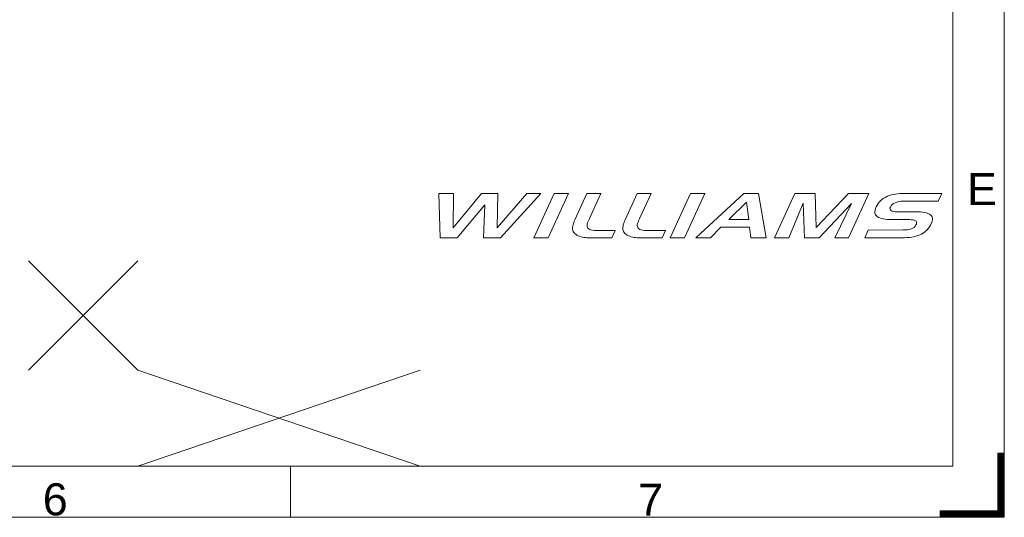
# Model space of a CAD drawing. Header units: millimetres. Extents: x -8 to 594, y 0 to 420.
# Tile 183 of 249: x 441 to 594, y 0 to 78. Entities that reach past the tile are written whole.
import ezdxf

# ---------------------------------------------------------------- set-up
doc = ezdxf.new("R2010")
doc.units = ezdxf.units.MM
doc.layers.add('1', color=7, linetype='Continuous', true_color=0xffffff)
doc.layers.add('256', color=7, linetype='Continuous', true_color=0xffffff)
doc.styles.add('Arial', font='txt')

# ---------------------------------------------------------------- blocks, each defined once
blk = doc.blocks.new('HATCH5')
at = {"color": 163, "lineweight": 13}
for p, q in [((593, 9.98988), (594, 9.98988)), ((593, 9.94755), (594, 9.94755)), ((593, 9.90522), (594, 9.90522)), ((593, 9.86289), (594, 9.86289)), ((593, 9.82056), (594, 9.82056)), ((593, 9.77823), (594, 9.77823)), ((593, 9.7359), (594, 9.7359)), ((593, 9.69357), (594, 9.69357)), ((593, 9.65124), (594, 9.65124)), ((593, 9.60891), (594, 9.60891)), ((593, 9.56658), (594, 9.56658)), ((593, 9.52425), (594, 9.52425)), ((593, 9.48192), (594, 9.48192)), ((593, 9.43959), (594, 9.43959)), ((593, 9.39726), (594, 9.39726)), ((593, 9.35493), (594, 9.35493)), ((593, 9.3126), (594, 9.3126)), ((593, 9.27027), (594, 9.27027)), ((593, 9.22794), (594, 9.22794)), ((593, 9.18561), (594, 9.18561)), ((593, 9.14328), (594, 9.14328)), ((593, 9.10095), (594, 9.10095)), ((593, 9.05862), (594, 9.05862)), ((593, 9.01629), (594, 9.01629)), ((593, 8.97396), (594, 8.97396)), ((593, 8.93163), (594, 8.93163)), ((593, 8.8893), (594, 8.8893)), ((593, 8.84697), (594, 8.84697)), ((593, 8.80464), (594, 8.80464)), ((593, 8.76231), (594, 8.76231)), ((593, 8.71998), (594, 8.71998)), ((593, 8.67765), (594, 8.67765)), ((593, 8.63532), (594, 8.63532)), ((593, 8.59299), (594, 8.59299)), ((593, 8.55066), (594, 8.55066)), ((593, 8.50833), (594, 8.50833)), ((593, 8.466), (594, 8.466)), ((593, 8.42367), (594, 8.42367)), ((593, 8.38134), (594, 8.38134)), ((593, 8.33901), (594, 8.33901)), ((593, 8.29668), (594, 8.29668)), ((593, 8.25435), (594, 8.25435)), ((593, 8.21202), (594, 8.21202)), ((593, 8.16969), (594, 8.16969)), ((593, 8.12736), (594, 8.12736)), ((593, 8.08503), (594, 8.08503)), ((593, 8.0427), (594, 8.0427)), ((593, 8.00037), (594, 8.00037)), ((593, 7.95804), (594, 7.95804)), ((593, 7.91571), (594, 7.91571)), ((593, 7.87338), (594, 7.87338)), ((593, 7.83105), (594, 7.83105)), ((593, 7.78872), (594, 7.78872)), ((593, 7.74639), (594, 7.74639)), ((593, 7.70406), (594, 7.70406)), ((593, 7.66173), (594, 7.66173)), ((593, 7.6194), (594, 7.6194)), ((593, 7.57707), (594, 7.57707)), ((593, 7.53474), (594, 7.53474)), ((593, 7.49241), (594, 7.49241)), ((593, 7.45008), (594, 7.45008)), ((593, 7.40775), (594, 7.40775)), ((593, 7.36542), (594, 7.36542)), ((593, 7.32309), (594, 7.32309)), ((593, 7.28076), (594, 7.28076)), ((593, 7.23843), (594, 7.23843)), ((593, 7.1961), (594, 7.1961)), ((593, 7.15377), (594, 7.15377)), ((593, 7.11144), (594, 7.11144)), ((593, 7.06911), (594, 7.06911)), ((593, 7.02678), (594, 7.02678)), ((593, 6.98445), (594, 6.98445)), ((593, 6.94212), (594, 6.94212)), ((593, 6.89979), (594, 6.89979)), ((593, 6.85746), (594, 6.85746)), ((593, 6.81513), (594, 6.81513)), ((593, 6.7728), (594, 6.7728)), ((593, 6.73047), (594, 6.73047)), ((593, 6.68814), (594, 6.68814)), ((593, 6.64581), (594, 6.64581)), ((593, 6.60348), (594, 6.60348)), ((593, 6.56115), (594, 6.56115)), ((593, 6.51882), (594, 6.51882)), ((593, 6.47649), (594, 6.47649)), ((593, 6.43416), (594, 6.43416)), ((593, 6.39183), (594, 6.39183)), ((593, 6.3495), (594, 6.3495)), ((593, 6.30717), (594, 6.30717)), ((593, 6.26484), (594, 6.26484)), ((593, 6.22251), (594, 6.22251)), ((593, 6.18018), (594, 6.18018)), ((593, 6.13785), (594, 6.13785)), ((593, 6.09552), (594, 6.09552)), ((593, 6.05319), (594, 6.05319)), ((593, 6.01086), (594, 6.01086)), ((593, 5.96853), (594, 5.96853)), ((593, 5.9262), (594, 5.9262)), ((593, 5.88387), (594, 5.88387)), ((593, 5.84154), (594, 5.84154)), ((593, 5.79921), (594, 5.79921)), ((593, 5.75688), (594, 5.75688)), ((593, 5.71455), (594, 5.71455)), ((593, 5.67222), (594, 5.67222)), ((593, 5.62989), (594, 5.62989)), ((593, 5.58756), (594, 5.58756)), ((593, 5.54523), (594, 5.54523)), ((593, 5.5029), (594, 5.5029)), ((593, 5.46057), (594, 5.46057)), ((593, 5.41824), (594, 5.41824)), ((593, 5.37591), (594, 5.37591)), ((593, 5.33358), (594, 5.33358)), ((593, 5.29125), (594, 5.29125)), ((593, 5.24892), (594, 5.24892)), ((593, 5.20659), (594, 5.20659)), ((593, 5.16426), (594, 5.16426)), ((593, 5.12193), (594, 5.12193)), ((593, 5.0796), (594, 5.0796)), ((593, 5.03727), (594, 5.03727)), ((593, 4.99494), (594, 4.99494)), ((593, 4.95261), (594, 4.95261)), ((593, 4.91028), (594, 4.91028)), ((593, 4.86795), (594, 4.86795)), ((593, 4.82562), (594, 4.82562)), ((593, 4.78329), (594, 4.78329)), ((593, 4.74096), (594, 4.74096)), ((593, 4.69863), (594, 4.69863)), ((593, 4.6563), (594, 4.6563)), ((593, 4.61397), (594, 4.61397)), ((593, 4.57164), (594, 4.57164)), ((593, 4.52931), (594, 4.52931)), ((593, 4.48698), (594, 4.48698)), ((593, 4.44465), (594, 4.44465)), ((593, 4.40232), (594, 4.40232)), ((593, 4.35999), (594, 4.35999)), ((593, 4.31766), (594, 4.31766)), ((593, 4.27533), (594, 4.27533)), ((593, 4.233), (594, 4.233)), ((593, 4.19067), (594, 4.19067)), ((593, 4.14834), (594, 4.14834)), ((593, 4.10601), (594, 4.10601)), ((593, 4.06368), (594, 4.06368)), ((593, 4.02135), (594, 4.02135)), ((593, 3.97902), (594, 3.97902)), ((593, 3.93669), (594, 3.93669)), ((593, 3.89436), (594, 3.89436)), ((593, 3.85203), (594, 3.85203)), ((593, 3.8097), (594, 3.8097)), ((593, 3.76737), (594, 3.76737)), ((593, 3.72504), (594, 3.72504)), ((593, 3.68271), (594, 3.68271)), ((593, 3.64038), (594, 3.64038)), ((593, 3.59805), (594, 3.59805)), ((593, 3.55572), (594, 3.55572)), ((593, 3.51339), (594, 3.51339)), ((593, 3.47106), (594, 3.47106)), ((593, 3.42873), (594, 3.42873)), ((593, 3.3864), (594, 3.3864)), ((593, 3.34407), (594, 3.34407)), ((593, 3.30174), (594, 3.30174)), ((593, 3.25941), (594, 3.25941)), ((593, 3.21708), (594, 3.21708)), ((593, 3.17475), (594, 3.17475)), ((593, 3.13242), (594, 3.13242)), ((593, 3.09009), (594, 3.09009)), ((593, 3.04776), (594, 3.04776)), ((593, 3.00543), (594, 3.00543)), ((593, 2.9631), (594, 2.9631)), ((593, 2.92077), (594, 2.92077)), ((593, 2.87844), (594, 2.87844)), ((593, 2.83611), (594, 2.83611)), ((593, 2.79378), (594, 2.79378)), ((593, 2.75145), (594, 2.75145)), ((593, 2.70912), (594, 2.70912)), ((593, 2.66679), (594, 2.66679)), ((593, 2.62446), (594, 2.62446)), ((593, 2.58213), (594, 2.58213)), ((593, 2.5398), (594, 2.5398)), ((593, 2.49747), (594, 2.49747)), ((593, 2.45514), (594, 2.45514)), ((593, 2.41281), (594, 2.41281)), ((593, 2.37048), (594, 2.37048)), ((593, 2.32815), (594, 2.32815)), ((593, 2.28582), (594, 2.28582)), ((593, 2.24349), (594, 2.24349)), ((593, 2.20116), (594, 2.20116)), ((593, 2.15883), (594, 2.15883)), ((593, 2.1165), (594, 2.1165)), ((593, 2.07417), (594, 2.07417)), ((593, 2.03184), (594, 2.03184)), ((593, 1.98951), (594, 1.98951)), ((593, 1.94718), (594, 1.94718)), ((593, 1.90485), (594, 1.90485)), ((593, 1.86252), (594, 1.86252)), ((593, 1.82019), (594, 1.82019)), ((593, 1.77786), (594, 1.77786)), ((593, 1.73553), (594, 1.73553)), ((593, 1.6932), (594, 1.6932)), ((593, 1.65087), (594, 1.65087)), ((593, 1.60854), (594, 1.60854)), ((593, 1.56621), (594, 1.56621)), ((584, 0.97359), (594, 0.97359)), ((584, 0.93126), (594, 0.93126)), ((584, 0.88893), (594, 0.88893)), ((584, 0.8466), (594, 0.8466)), ((584, 0.80427), (594, 0.80427)), ((584, 0.76194), (594, 0.76194)), ((584, 0.71961), (594, 0.71961)), ((584, 0.67728), (594, 0.67728)), ((584, 0.63495), (594, 0.63495)), ((584, 0.59262), (594, 0.59262)), ((584, 0.55029), (594, 0.55029)), ((584, 0.50796), (594, 0.50796)), ((584, 0.46563), (594, 0.46563)), ((584, 0.4233), (594, 0.4233)), ((584, 0.38097), (594, 0.38097)), ((584, 0.33864), (594, 0.33864)), ((584, 0.29631), (594, 0.29631)), ((584, 0.25398), (594, 0.25398)), ((584, 0.21165), (594, 0.21165)), ((584, 0.16932), (594, 0.16932)), ((584, 0.12699), (594, 0.12699)), ((584, 0.08466), (594, 0.08466)), ((584, 0.04233), (594, 0.04233)), ((584, 0), (594, 0)), ((593, 1.52388), (594, 1.52388)), ((593, 1.48155), (594, 1.48155)), ((593, 1.43922), (594, 1.43922)), ((593, 1.39689), (594, 1.39689)), ((593, 1.35456), (594, 1.35456)), ((593, 1.31223), (594, 1.31223)), ((593, 1.2699), (594, 1.2699)), ((593, 1.22757), (594, 1.22757)), ((593, 1.18524), (594, 1.18524)), ((593, 1.14291), (594, 1.14291)), ((593, 1.10058), (594, 1.10058)), ((593, 1.05825), (594, 1.05825)), ((593, 1.01592), (594, 1.01592))]:
    blk.add_line(p, q, dxfattribs=at)

msp = doc.modelspace()

# ---------------------------------------------------------------- linework, layer by layer
at = {"layer": '1', "color": 163, "linetype": 'Continuous', "lineweight": 13}
for p, q in [((441.959, 40), (459, 22.959)), ((459, 40), (441.959, 22.959)), ((459, 22.959), (502.979, 7.999)), ((502.979, 22.959), (459, 7.999))]:
    msp.add_line(p, q, dxfattribs=at)
at = {"layer": '256', "color": 163, "linetype": 'Continuous', "lineweight": 18}
for p, q in [((594, 420), (594, 0)), ((586, 412), (586, 8)), ((593, 10), (594, 10)), ((593, 1), (593, 10)), ((594, 10), (594, 0)), ((586, 8), (8, 8)), ((482.781, 8), (482.781, 0)), ((594, 8), (594, 0)), ((594, 0), (0, 0)), ((584, 1), (593, 1)), ((584, 0), (584, 1)), ((594, 0), (584, 0)), ((586, 0), (594, 0))]:
    msp.add_line(p, q, dxfattribs=at)
at = {"layer": '256', "color": 7, "linetype": 'Continuous', "lineweight": 18}
for points, knots in [([(508.758, 43.577), (508.758, 43.577), (506.131, 43.577), (506.131, 43.577), (506.131, 43.577), (505.902, 50.475), (505.902, 50.475), (505.902, 50.475), (508.186, 50.476), (508.186, 50.476), (508.186, 50.476), (508.112, 45.156), (508.112, 45.156), (508.112, 45.156), (512.569, 50.477), (512.569, 50.477), (512.569, 50.477), (515.109, 50.478), (515.109, 50.478), (515.109, 50.478), (514.978, 45.158), (514.978, 45.158), (514.978, 45.158), (519.619, 50.479), (519.619, 50.479), (519.619, 50.479), (521.817, 50.479), (521.817, 50.479), (521.817, 50.479), (515.509, 43.579), (515.509, 43.579), (515.509, 43.579), (512.853, 43.578), (512.853, 43.578), (513.051, 48.732), (513.051, 48.732), (513.051, 48.732), (508.758, 43.577), (508.758, 43.577), (508.758, 43.577), (508.758, 43.577), (508.758, 43.577), (508.758, 43.577), (508.758, 43.577)], [0, 0, 0, 0, 0.0666667, 0.0666667, 0.0666667, 0.1333333, 0.1333333, 0.1333333, 0.2, 0.2, 0.2, 0.2666667, 0.2666667, 0.2666667, 0.3333333, 0.3333333, 0.3333333, 0.4, 0.4, 0.4, 0.4666667, 0.4666667, 0.4666667, 0.5333333, 0.5333333, 0.5333333, 0.6, 0.6, 0.6, 0.6666667, 0.6666667, 0.6666667, 0.7333333, 0.7333333, 0.8, 0.8, 0.8, 0.8666667, 0.8666667, 0.8666667, 0.9333333, 0.9333333, 1, 1, 1, 1]), ([(523.878, 50.48), (523.878, 50.48), (526.107, 50.482), (526.107, 50.482), (526.107, 50.482), (522.94, 43.581), (522.94, 43.581), (522.94, 43.581), (520.709, 43.58), (520.709, 43.58), (520.709, 43.58), (523.878, 50.48), (523.878, 50.48), (523.878, 50.48), (523.878, 50.48), (523.878, 50.48), (523.878, 50.48), (523.878, 50.48)], [0, 0, 0, 0, 0.1666667, 0.1666667, 0.1666667, 0.3333333, 0.3333333, 0.3333333, 0.5, 0.5, 0.5, 0.6666667, 0.6666667, 0.6666667, 0.8333333, 0.8333333, 1, 1, 1, 1]), ([(533.391, 44.706), (533.391, 44.706), (532.876, 43.584), (532.876, 43.584), (532.876, 43.584), (530.132, 43.583), (530.132, 43.583), (529.946, 43.583), (529.946, 43.583), (529.788, 43.583), (529.788, 43.583), (529.39, 43.583), (529.04, 43.595), (528.742, 43.621), (528.445, 43.646), (528.14, 43.713), (527.827, 43.822), (527.516, 43.931), (527.265, 44.082), (527.077, 44.274), (526.888, 44.465), (526.78, 44.671), (526.727, 45.113), (526.746, 45.347), (526.88, 45.846), (526.974, 46.105), (527.099, 46.374), (527.099, 46.374), (528.984, 50.482), (528.984, 50.482), (528.984, 50.482), (531.154, 50.482), (531.154, 50.482), (531.154, 50.482), (529.406, 46.678), (529.406, 46.678), (529.329, 46.512), (529.264, 46.369), (529.209, 46.25), (529.155, 46.131), (529.098, 45.969), (529.036, 45.764), (528.975, 45.558), (528.987, 45.372), (529.072, 45.205), (529.136, 45.039), (529.317, 44.913), (529.609, 44.831), (529.902, 44.747), (530.31, 44.705), (530.832, 44.706), (530.832, 44.706), (533.391, 44.706), (533.391, 44.706), (533.391, 44.706), (533.391, 44.706), (533.391, 44.706), (533.391, 44.706), (533.391, 44.706)], [0, 0, 0, 0, 0.047619, 0.047619, 0.047619, 0.0952381, 0.0952381, 0.1428571, 0.1428571, 0.1904762, 0.1904762, 0.1904762, 0.2380952, 0.2380952, 0.2380952, 0.2857143, 0.2857143, 0.2857143, 0.3333333, 0.3333333, 0.3333333, 0.3809524, 0.3809524, 0.4285714, 0.4285714, 0.4761905, 0.4761905, 0.4761905, 0.5238095, 0.5238095, 0.5238095, 0.5714286, 0.5714286, 0.5714286, 0.6190476, 0.6190476, 0.6190476, 0.6666667, 0.6666667, 0.6666667, 0.7142857, 0.7142857, 0.7142857, 0.7619048, 0.7619048, 0.7619048, 0.8095238, 0.8095238, 0.8095238, 0.8571429, 0.8571429, 0.8571429, 0.9047619, 0.9047619, 0.9047619, 0.952381, 0.952381, 1, 1, 1, 1]), ([(541.216, 44.709), (541.216, 44.709), (540.7, 43.586), (540.7, 43.586), (540.7, 43.586), (537.956, 43.585), (537.956, 43.585), (537.771, 43.585), (537.771, 43.585), (537.614, 43.585), (537.614, 43.585), (537.213, 43.585), (536.864, 43.598), (536.566, 43.623), (536.269, 43.648), (535.965, 43.716), (535.34, 43.934), (535.09, 44.084), (534.901, 44.276), (534.713, 44.468), (534.605, 44.674), (534.578, 44.894), (534.552, 45.115), (534.57, 45.35), (534.638, 45.6), (534.704, 45.848), (534.799, 46.108), (534.923, 46.376), (534.923, 46.376), (536.81, 50.484), (536.81, 50.484), (536.81, 50.484), (538.978, 50.485), (538.978, 50.485), (538.978, 50.485), (537.231, 46.68), (537.231, 46.68), (537.154, 46.514), (537.089, 46.372), (537.034, 46.252), (536.98, 46.134), (536.922, 45.972), (536.86, 45.766), (536.799, 45.56), (536.811, 45.375), (536.896, 45.207), (536.961, 45.041), (537.14, 44.916), (537.727, 44.75), (538.135, 44.707), (538.656, 44.707), (538.656, 44.707), (541.216, 44.709), (541.216, 44.709), (541.216, 44.709), (541.216, 44.709), (541.216, 44.709), (541.216, 44.709), (541.216, 44.709)], [0, 0, 0, 0, 0.047619, 0.047619, 0.047619, 0.0952381, 0.0952381, 0.1428571, 0.1428571, 0.1904762, 0.1904762, 0.1904762, 0.2380952, 0.2380952, 0.2380952, 0.2857143, 0.2857143, 0.3333333, 0.3333333, 0.3333333, 0.3809524, 0.3809524, 0.3809524, 0.4285714, 0.4285714, 0.4285714, 0.4761905, 0.4761905, 0.4761905, 0.5238095, 0.5238095, 0.5238095, 0.5714286, 0.5714286, 0.5714286, 0.6190476, 0.6190476, 0.6190476, 0.6666667, 0.6666667, 0.6666667, 0.7142857, 0.7142857, 0.7142857, 0.7619048, 0.7619048, 0.7619048, 0.8095238, 0.8095238, 0.8571429, 0.8571429, 0.8571429, 0.9047619, 0.9047619, 0.9047619, 0.952381, 0.952381, 1, 1, 1, 1]), ([(545.116, 50.487), (545.116, 50.487), (547.346, 50.488), (547.346, 50.488), (547.346, 50.488), (544.178, 43.587), (544.178, 43.587), (544.178, 43.587), (541.946, 43.587), (541.946, 43.587), (541.946, 43.587), (545.116, 50.487), (545.116, 50.487), (545.116, 50.487), (545.116, 50.487), (545.116, 50.487), (545.116, 50.487), (545.116, 50.487)], [0, 0, 0, 0, 0.1666667, 0.1666667, 0.1666667, 0.3333333, 0.3333333, 0.3333333, 0.5, 0.5, 0.5, 0.6666667, 0.6666667, 0.6666667, 0.8333333, 0.8333333, 1, 1, 1, 1]), ([(548.205, 43.589), (548.205, 43.589), (545.922, 43.587), (545.922, 43.587), (545.922, 43.587), (553.401, 50.489), (553.401, 50.489), (553.401, 50.489), (555.685, 50.49), (555.685, 50.49), (555.685, 50.49), (556.898, 43.591), (556.898, 43.591), (556.898, 43.591), (554.5, 43.59), (554.5, 43.59), (554.5, 43.59), (554.322, 45.253), (554.322, 45.253), (554.322, 45.253), (549.854, 45.252), (549.854, 45.252), (549.854, 45.252), (548.205, 43.589), (548.205, 43.589), (548.205, 43.589), (548.205, 43.589), (548.205, 43.589), (548.205, 43.589), (548.205, 43.589)], [0, 0, 0, 0, 0.1, 0.1, 0.1, 0.2, 0.2, 0.2, 0.3, 0.3, 0.3, 0.4, 0.4, 0.4, 0.5, 0.5, 0.5, 0.6, 0.6, 0.6, 0.7, 0.7, 0.7, 0.8, 0.8, 0.8, 0.9, 0.9, 1, 1, 1, 1]), ([(551.108, 46.457), (551.108, 46.457), (554.176, 46.458), (554.176, 46.458), (554.176, 46.458), (553.841, 49.118), (553.841, 49.118), (553.841, 49.118), (551.108, 46.457), (551.108, 46.457), (551.108, 46.457), (551.108, 46.457), (551.108, 46.457), (551.108, 46.457), (551.108, 46.457)], [0, 0, 0, 0, 0.2, 0.2, 0.2, 0.4, 0.4, 0.4, 0.6, 0.6, 0.6, 0.8, 0.8, 1, 1, 1, 1]), ([(560.425, 43.592), (560.425, 43.592), (558.194, 43.591), (558.194, 43.591), (558.194, 43.591), (561.363, 50.491), (561.363, 50.491), (561.363, 50.491), (564.539, 50.492), (564.539, 50.492), (564.539, 50.492), (564.706, 45.214), (564.706, 45.214), (564.706, 45.214), (569.738, 50.494), (569.738, 50.494), (569.738, 50.494), (572.886, 50.495), (572.886, 50.495), (572.886, 50.495), (569.718, 43.595), (569.718, 43.595), (569.718, 43.595), (567.611, 43.595), (567.611, 43.595), (567.611, 43.595), (570.194, 48.948), (570.194, 48.948), (570.194, 48.948), (565.14, 43.593), (565.14, 43.593), (565.14, 43.593), (562.857, 43.593), (562.857, 43.593), (562.857, 43.593), (562.658, 48.993), (562.658, 48.993), (562.658, 48.993), (560.425, 43.592), (560.425, 43.592), (560.425, 43.592), (560.425, 43.592), (560.425, 43.592), (560.425, 43.592), (560.425, 43.592)], [0, 0, 0, 0, 0.0666667, 0.0666667, 0.0666667, 0.1333333, 0.1333333, 0.1333333, 0.2, 0.2, 0.2, 0.2666667, 0.2666667, 0.2666667, 0.3333333, 0.3333333, 0.3333333, 0.4, 0.4, 0.4, 0.4666667, 0.4666667, 0.4666667, 0.5333333, 0.5333333, 0.5333333, 0.6, 0.6, 0.6, 0.6666667, 0.6666667, 0.6666667, 0.7333333, 0.7333333, 0.7333333, 0.8, 0.8, 0.8, 0.8666667, 0.8666667, 0.8666667, 0.9333333, 0.9333333, 1, 1, 1, 1]), ([(578.586, 50.497), (578.586, 50.497), (584.252, 50.498), (584.252, 50.498), (584.252, 50.498), (583.699, 49.293), (583.699, 49.293), (583.699, 49.293), (578.355, 49.291), (578.355, 49.291), (577.228, 49.291), (576.526, 48.988), (576.248, 48.383), (576.13, 48.124), (576.173, 47.938), (576.38, 47.822), (576.569, 47.693), (576.869, 47.628), (577.282, 47.629), (577.282, 47.629), (580.141, 47.629), (580.141, 47.629), (580.696, 47.629), (581.179, 47.604), (581.585, 47.553), (581.951, 47.495), (582.285, 47.34), (582.885, 46.832), (582.877, 46.361), (582.561, 45.673), (582.475, 45.486), (582.375, 45.314), (582.26, 45.156), (582.144, 44.999), (581.974, 44.815), (581.522, 44.389), (581.216, 44.203), (580.832, 44.043), (580.448, 43.882), (580.026, 43.768), (579.568, 43.703), (579.144, 43.633), (578.622, 43.598), (578.002, 43.597), (578.002, 43.597), (572.247, 43.596), (572.247, 43.596), (572.247, 43.596), (572.801, 44.802), (572.801, 44.802), (572.801, 44.802), (578.199, 44.803), (578.199, 44.803), (578.732, 44.803), (579.169, 44.857), (579.85, 45.076), (580.089, 45.28), (580.228, 45.584), (580.228, 45.584), (580.296, 45.733), (580.296, 45.733), (580.362, 45.936), (580.354, 46.086), (580.272, 46.178), (580.155, 46.276), (580.001, 46.342), (579.812, 46.374), (579.622, 46.408), (579.383, 46.424), (579.098, 46.424), (579.098, 46.424), (576.551, 46.423), (576.551, 46.423), (575.454, 46.423), (574.678, 46.575), (573.767, 47.187), (573.704, 47.7), (574.035, 48.42), (574.202, 48.783), (574.442, 49.109), (575.067, 49.683), (575.417, 49.904), (575.801, 50.061), (576.188, 50.217), (576.6, 50.327), (577.039, 50.391), (577.441, 50.461), (577.957, 50.497), (578.586, 50.497), (578.586, 50.497), (578.586, 50.497), (578.586, 50.497), (578.586, 50.497), (578.586, 50.497)], [0, 0, 0, 0, 0.030303, 0.030303, 0.030303, 0.0606061, 0.0606061, 0.0606061, 0.0909091, 0.0909091, 0.0909091, 0.1212121, 0.1212121, 0.1212121, 0.1515152, 0.1515152, 0.1515152, 0.1818182, 0.1818182, 0.1818182, 0.2121212, 0.2121212, 0.2121212, 0.2424242, 0.2424242, 0.2424242, 0.2727273, 0.2727273, 0.3030303, 0.3030303, 0.3030303, 0.3333333, 0.3333333, 0.3333333, 0.3636364, 0.3636364, 0.3939394, 0.3939394, 0.3939394, 0.4242424, 0.4242424, 0.4242424, 0.4545455, 0.4545455, 0.4545455, 0.4848485, 0.4848485, 0.4848485, 0.5151515, 0.5151515, 0.5151515, 0.5454545, 0.5454545, 0.5454545, 0.5757576, 0.5757576, 0.6060606, 0.6060606, 0.6060606, 0.6363636, 0.6363636, 0.6363636, 0.6666667, 0.6666667, 0.6666667, 0.6969697, 0.6969697, 0.6969697, 0.7272727, 0.7272727, 0.7272727, 0.7575758, 0.7575758, 0.7575758, 0.7878788, 0.7878788, 0.8181818, 0.8181818, 0.8181818, 0.8484848, 0.8484848, 0.8787879, 0.8787879, 0.8787879, 0.9090909, 0.9090909, 0.9090909, 0.9393939, 0.9393939, 0.9393939, 0.969697, 0.969697, 1, 1, 1, 1])]:
    msp.add_open_spline(points, degree=3, knots=knots, dxfattribs=at)

# ---------------------------------------------------------------- block references
at = {"layer": '256', "color": 163, "linetype": 'Continuous', "lineweight": 13}
msp.add_blockref('HATCH5', (0, 0), dxfattribs=at)

# ---------------------------------------------------------------- texts
at = {"layer": '256', "color": 18, "linetype": 'Continuous', "lineweight": 13, "char_height": 5, "attachment_point": 7, "line_spacing_factor": 1.047437, "style": 'Arial'}
for s, insert in [('\\fArial|b0|i0;\\W1.0000;E', (588.186, 48.682)), ('\\fArial|b0|i0;\\W1.0000;6', (444.198, 0.235)), ('\\fArial|b0|i0;\\W1.0000;7', (536.963, 0.245))]:
    msp.add_mtext(s, dxfattribs=dict(at, insert=insert))

doc.saveas('drawing.dxf')
